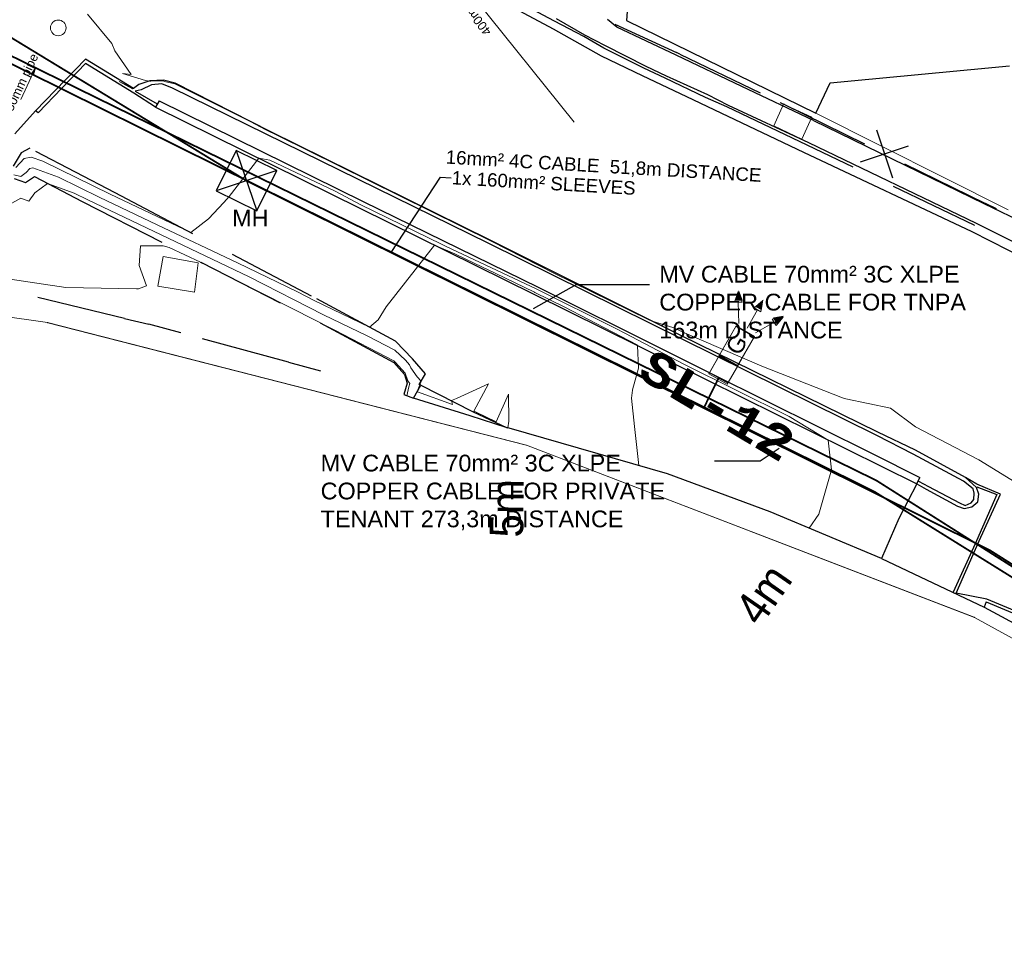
# Model space of a CAD drawing. Header units: millimetres. Extents: x -79464 to -76785, y -3788210 to -3782955.
# Tile 105 of 131: x -78904 to -78860, y -3783863 to -3783822. Entities that reach past the tile are written whole.
import ezdxf
from ezdxf.enums import TextEntityAlignment as Align

# ---------------------------------------------------------------- set-up
doc = ezdxf.new("R2010")
doc.units = ezdxf.units.MM
doc.header["$LTSCALE"] = 8
doc.header["$MEASUREMENT"] = 0
for name, pattern in [('DASHED', [0.75, 0.5, -0.25]), ('FPHANT', [10, 5, -1, 1, -1, 1, -1]), ('HIDDEN', [0.375, 0.25, -0.125]), ('PHANTOM2', [1.25, 0.625, -0.125, 0.125, -0.125, 0.125, -0.125])]:
    doc.linetypes.add(name, pattern=pattern)
doc.layers.add('AGI32-Project_1-LUMINAIRE', color=7, linetype='Continuous', lineweight=0)
for name, color, linetype in [('EDGE OF CONCRETE', 7, 'Continuous'), ('EDGE OF PAVING', 7, 'Continuous'), ('EDGE OF TAR', 7, 'Continuous'), ('FENCE', 7, 'Continuous'), ('GCONTOUR1', 7, 'Continuous'), ('LEGEND', 7, 'Continuous'), ('MCONTOUR1', 7, 'Continuous'), ('PLL - (Lighting Layout)', 190, 'Continuous'), ('PLL - [Text]', 110, 'Continuous'), ('PRL - (Reticulation Layout)', 170, 'Continuous'), ('PRL - [Text]', 110, 'Continuous'), ('PRL - Existing', 170, 'Continuous'), ('SG GIS CADASTRAL', 7, 'Continuous'), ('STORMWATER MANHOLE', 7, 'Continuous'), ('WALLS', 7, 'Continuous')]:
    doc.layers.add(name, color=color, linetype=linetype)
doc.styles.add('AGI32-Arial', font='arial.ttf')
doc.styles.add('AGI32-Courier New-Bold', font='courbd.ttf')
doc.styles.add('ARIAL', font='arial.ttf')
doc.styles.add('Arial Narrow', font='arial.ttf', dxfattribs={"height": 1})
doc.styles.add('Style-Arial', font='arial.ttf')
doc.styles.add('Swiss1', font='txt', dxfattribs={"height": 1})
doc.styles.add('Swiss600', font='txt', dxfattribs={"height": 600})

# ---------------------------------------------------------------- blocks, each defined once
blk = doc.blocks.new('MH')
at = {"layer": 'PRL - (Reticulation Layout)'}
for p, q in [((-1012.5, 1012.5), (1012.5, -1012.5)), ((1012.5, 1012.5), (-1012.5, -1012.5))]:
    blk.add_line(p, q, dxfattribs=at)
blk.add_lwpolyline([(-1012.5, -1012.5), (1012.5, -1012.5), (1012.5, 1012.5), (-1012.5, 1012.5)], close=True, dxfattribs=at)
blk = doc.blocks.new('11 kV MV CABLING')
at = {"layer": 'PRL - (Reticulation Layout)', "linetype": 'PHANTOM2', "const_width": 0.08}
blk.add_lwpolyline([(-76766.17440610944, -3783830.814457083), (-76773.6909417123, -3783840.271951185), (-76790.30197063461, -3783829.744819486), (-76832.94250871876, -3783808.822862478), (-76852.67205338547, -3783784.1443572), (-76856.33661059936, -3783779.058660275)], dxfattribs=at)
at = {"layer": 'PRL - (Reticulation Layout)', "linetype": 'HIDDEN', "const_width": 0.08}
blk.add_lwpolyline([(-76774.58810886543, -3783840.070803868), (-76790.39690297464, -3783830.24080572), (-76833.0556413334, -3783809.104233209), (-76853.01636508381, -3783784.263590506), (-76856.28244931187, -3783779.51308324)], dxfattribs=at)
at = {"layer": 'PRL - [Text]', "color": 3}
for p, q in [((-76803.73763705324, -3783820.961780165), (-76805.67451555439, -3783822.058304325)), ((-76803.73763705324, -3783820.961780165), (-76800.46644148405, -3783820.961780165)), ((-76795.5073741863, -3783828.867239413), (-76794.65593017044, -3783828.291914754)), ((-76797.55301019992, -3783828.867239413), (-76795.5073741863, -3783828.867239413))]:
    blk.add_line(p, q, dxfattribs=at)
at = {"xscale": 0.001, "yscale": 0.001, "zscale": 0.001, "rotation": 333.7434845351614}
blk.add_blockref('MH', (-76818.52250082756, -3783816.317596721), dxfattribs=at)
blk.add_blockref('MH', (-76818.52250082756, -3783816.317596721), dxfattribs=at)
at = {"layer": 'PRL - [Text]', "color": 2, "char_height": 0.75, "attachment_point": 1, "style": 'AGI32-Arial'}
for s, width, insert in [('MH ', 1.97423804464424, (-76819.1620291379, -3783817.613308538)), ('MV CABLE 70mm² 3C XLPE COPPER CABLE FOR TNPA 163m DISTANCE  ', 13.75452055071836, (-76800.02868857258, -3783820.129806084)), ('MV CABLE 70mm² 3C XLPE COPPER CABLE FOR PRIVATE TENANT 273,3m DISTANCE ', 18.08623556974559, (-76815.19799343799, -3783828.588378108))]:
    blk.add_mtext_dynamic_manual_height_columns(s, width=width, gutter_width=1.5, heights=[0], dxfattribs=dict(at, insert=insert))
blk = doc.blocks.new('AGI32-IDptfrja-Project_1-LUMINAIRE-L4_Symbol')
at = {"layer": 'PLL - (Lighting Layout)', "linetype": 'ByBlock', "lineweight": 0}
h = blk.add_hatch(color=256, dxfattribs=at)
h.dxf.hatch_style = 1
h.paths.add_polyline_path([(0.7519212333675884, 0.3809200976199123), (0.5847238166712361, 0.3520099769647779), (0.64208237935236, 0.2515902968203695)])
h = blk.add_hatch(color=256, dxfattribs=at)
h.dxf.hatch_style = 1
h.paths.add_polyline_path([(0.8158033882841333, -0.002683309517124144), (0.6562814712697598, 0.05513994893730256), (0.6562814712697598, -0.0605065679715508)])
h = blk.add_hatch(color=256, dxfattribs=at)
h.dxf.hatch_style = 1
h.paths.add_polyline_path([(0.7519212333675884, -0.3862867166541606), (0.5847238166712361, -0.3573765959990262), (0.64208237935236, -0.2569569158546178)])
for p, q in [((0.3306239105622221, 0.1402799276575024, 0.08964059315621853), (0.6134030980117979, 0.3018001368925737, 0.08964059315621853)), ((0.7519212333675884, 0.3809200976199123, 0.08964059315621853), (0.5847238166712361, 0.3520099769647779, 0.08964059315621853)), ((0.64208237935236, 0.2515902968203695, 0.08964059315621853), (0.5847238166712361, 0.3520099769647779, 0.08964059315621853)), ((0.7519212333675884, 0.3809200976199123, 0.08964059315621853), (0.64208237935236, 0.2515902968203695, 0.08964059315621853)), ((-0.574126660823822, 0.1564137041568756), (-0.574126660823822, 0.1564137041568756, 0.06006529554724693)), ((-0.574126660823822, 0.1564137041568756, 0.06006529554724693), (-0.2609944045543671, 0.1564137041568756, 0.06006529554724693)), ((-0.2609944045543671, 0.1564137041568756), (-0.574126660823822, 0.1564137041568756)), ((-0.574126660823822, -0.1564137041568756, 0.06006529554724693), (-0.574126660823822, 0.1564137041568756, 0.06006529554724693)), ((-0.574126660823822, 0.1564137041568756, 0.06006529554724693), (-0.574126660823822, 0.1564137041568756)), ((-0.574126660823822, 0.1564137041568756), (-0.574126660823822, -0.1564137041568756)), ((-0.574126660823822, 0.1564137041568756), (-0.2609944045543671, 0.1564137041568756)), ((-0.574126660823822, -0.1564137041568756), (-0.574126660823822, 0.1564137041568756)), ((-0.2609944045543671, 0.1564137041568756, 0.06006529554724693), (-0.574126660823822, 0.1564137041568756, 0.06006529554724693)), ((-0.574126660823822, 0.1564137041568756, 0.06006529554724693), (-0.574126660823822, -0.1564137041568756, 0.06006529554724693)), ((-0.2612992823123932, 0.1564137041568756, 0.02988019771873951), (0.2609944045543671, 0.1564137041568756, 0.02988019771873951)), ((-0.2609944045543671, -0.1564137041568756, 0.02988019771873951), (-0.2612992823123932, 0.1564137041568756, 0.02988019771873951)), ((-0.2612992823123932, 0.1564137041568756, 0.02988019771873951), (-0.2612992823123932, 0.1564137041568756, 0.06006529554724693)), ((-0.2612992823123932, 0.1564137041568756, 0.06006529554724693), (0.2609944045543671, 0.1564137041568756, 0.06006529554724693)), ((0.2609944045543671, 0.1564137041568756, 0.02988019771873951), (-0.2612992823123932, 0.1564137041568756, 0.02988019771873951)), ((-0.2609944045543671, -0.1564137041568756, 0.06006529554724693), (-0.2612992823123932, 0.1564137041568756, 0.06006529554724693)), ((-0.2612992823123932, 0.1564137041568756, 0.06006529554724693), (-0.2612992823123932, 0.1564137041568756, 0.02988019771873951)), ((-0.2612992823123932, 0.1564137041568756, 0.02988019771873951), (-0.2609944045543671, -0.1564137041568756, 0.02988019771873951)), ((0.2609944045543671, 0.1564137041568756, 0.06006529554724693), (-0.2612992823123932, 0.1564137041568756, 0.06006529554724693)), ((-0.2612992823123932, 0.1564137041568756, 0.06006529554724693), (-0.2609944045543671, -0.1564137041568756, 0.06006529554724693)), ((-0.2609944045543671, 0.1564137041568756, 0.06006529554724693), (-0.2609944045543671, 0.1564137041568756)), ((-0.2609944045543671, 0.1564137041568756), (-0.2609944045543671, 0.1564137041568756, 0.06006529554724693)), ((-0.2609944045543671, 0.1564137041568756, 0.06006529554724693), (-0.2609944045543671, -0.1564137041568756, 0.06006529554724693)), ((-0.2609944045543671, -0.1564137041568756), (-0.2609944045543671, 0.1564137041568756)), ((-0.2609944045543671, 0.1564137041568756), (-0.2609944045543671, -0.1564137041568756)), ((-0.2609944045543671, -0.1564137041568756, 0.06006529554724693), (-0.2609944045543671, 0.1564137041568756, 0.06006529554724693)), ((0.2609944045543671, 0.1564137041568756, 0.02988019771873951), (0.2609944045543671, -0.1564137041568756, 0.02988019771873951)), ((0.2609944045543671, 0.1564137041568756, 0.06006529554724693), (0.2609944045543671, 0.1564137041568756, 0.02988019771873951)), ((0.2609944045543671, 0.1564137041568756, 0.02988019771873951), (0.2609944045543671, 0.1564137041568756, 0.06006529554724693)), ((0.2609944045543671, 0.1564137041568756, 0.06006529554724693), (0.2609944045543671, -0.1564137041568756, 0.06006529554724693)), ((0.2609944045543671, -0.1564137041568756, 0.02988019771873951), (0.2609944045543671, 0.1564137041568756, 0.02988019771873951)), ((0.2609944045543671, -0.1564137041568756, 0.06006529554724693), (0.2609944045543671, 0.1564137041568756, 0.06006529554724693)), ((0.6562814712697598, -0.0605065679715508, 0.08964059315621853), (0.6562814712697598, 0.05513994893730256, 0.08964059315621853)), ((0.8158033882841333, -0.002683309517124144, 0.08964059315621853), (0.6562814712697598, 0.05513994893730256, 0.08964059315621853)), ((0.3306239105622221, -0.002683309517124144, 0.08964059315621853), (0.6562814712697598, -0.002683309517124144, 0.08964059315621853)), ((0.3306239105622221, -0.1456465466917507, 0.08964059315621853), (0.6134030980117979, -0.307166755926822, 0.08964059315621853)), ((0.8158033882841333, -0.002683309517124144, 0.08964059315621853), (0.6562814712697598, -0.0605065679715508, 0.08964059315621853)), ((-0.2609944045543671, -0.1564137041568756, 0.06006529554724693), (-0.574126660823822, -0.1564137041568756, 0.06006529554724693)), ((-0.574126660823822, -0.1564137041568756, 0.06006529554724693), (-0.574126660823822, -0.1564137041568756)), ((-0.574126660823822, -0.1564137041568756), (-0.2609944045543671, -0.1564137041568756)), ((-0.574126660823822, -0.1564137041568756), (-0.574126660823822, -0.1564137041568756, 0.06006529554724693)), ((-0.2609944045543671, -0.1564137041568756), (-0.574126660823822, -0.1564137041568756)), ((-0.574126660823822, -0.1564137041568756, 0.06006529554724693), (-0.2609944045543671, -0.1564137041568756, 0.06006529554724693)), ((0.2609944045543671, -0.1564137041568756, 0.02988019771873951), (-0.2609944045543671, -0.1564137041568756, 0.02988019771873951)), ((-0.2609944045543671, -0.1564137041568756, 0.06006529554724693), (-0.2609944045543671, -0.1564137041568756)), ((-0.2609944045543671, -0.1564137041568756), (-0.2609944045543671, -0.1564137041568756, 0.06006529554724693)), ((0.2609944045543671, -0.1564137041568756, 0.06006529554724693), (-0.2609944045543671, -0.1564137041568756, 0.06006529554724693)), ((-0.2609944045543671, -0.1564137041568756, 0.06006529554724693), (-0.2609944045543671, -0.1564137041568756, 0.02988019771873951)), ((-0.2609944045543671, -0.1564137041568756, 0.02988019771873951), (0.2609944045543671, -0.1564137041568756, 0.02988019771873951)), ((-0.2609944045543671, -0.1564137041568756, 0.02988019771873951), (-0.2609944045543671, -0.1564137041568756, 0.06006529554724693)), ((-0.2609944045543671, -0.1564137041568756, 0.06006529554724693), (0.2609944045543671, -0.1564137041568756, 0.06006529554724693)), ((0.2609944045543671, -0.1564137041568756, 0.06006529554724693), (0.2609944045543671, -0.1564137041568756, 0.02988019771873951)), ((0.2609944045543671, -0.1564137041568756, 0.02988019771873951), (0.2609944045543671, -0.1564137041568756, 0.06006529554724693)), ((0.64208237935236, -0.2569569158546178, 0.08964059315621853), (0.5847238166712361, -0.3573765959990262, 0.08964059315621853)), ((0.7519212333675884, -0.3862867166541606, 0.08964059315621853), (0.64208237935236, -0.2569569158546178, 0.08964059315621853)), ((0.7519212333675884, -0.3862867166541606, 0.08964059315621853), (0.5847238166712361, -0.3573765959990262, 0.08964059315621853))]:
    blk.add_line(p, q, dxfattribs=at)
at = {"layer": 'PLL - [Text]', "linetype": 'ByBlock', "lineweight": 0, "insert": (-0.1282787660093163, 0.1391491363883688), "char_height": 0.25, "attachment_point": 1, "style": 'Swiss1'}
blk.add_mtext_dynamic_manual_height_columns('G', width=0.1697643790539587, gutter_width=5, heights=[0], dxfattribs=at)
blk = doc.blocks.new('AGI32-IDptfrja-Project_1-LUMINAIRE-L4_31-1')
at = {"layer": 'AGI32-Project_1-LUMINAIRE', "color": 7, "linetype": 'ByBlock', "lineweight": 0, "xscale": 3, "yscale": 3, "zscale": 3}
blk.add_blockref('AGI32-IDptfrja-Project_1-LUMINAIRE-L4_Symbol', (0, 0), dxfattribs=at)
blk = doc.blocks.new('AGI32-IDptfrja-Project_1-LUMINAIRE-L4_31_Labels')
at = {"layer": 'PLL - [Text]', "linetype": 'ByBlock', "lineweight": 0, "insert": (0.4902955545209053, 2.114668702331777, 7), "char_height": 1.5, "width": 8.253849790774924, "attachment_point": 1, "style": 'AGI32-Courier New-Bold'}
blk.add_mtext('SL-12', dxfattribs=at)
blk = doc.blocks.new('AGI32-IDptfrja-Project_1-LUMINAIRE-L4_31')
at = {"layer": 'AGI32-Project_1-LUMINAIRE', "color": 7, "linetype": 'ByBlock', "lineweight": 0, "rotation": 268.7488625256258}
blk.add_blockref('AGI32-IDptfrja-Project_1-LUMINAIRE-L4_31_Labels', (-4.017076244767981, 3.727937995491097, -7), dxfattribs=at)
at = {"layer": 'AGI32-Project_1-LUMINAIRE', "color": 7, "linetype": 'ByBlock', "lineweight": 0, "extrusion": (-0.258819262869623, 0, 0.9659257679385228), "rotation": 90}
blk.add_blockref('AGI32-IDptfrja-Project_1-LUMINAIRE-L4_31-1', (0, 0), dxfattribs=at)

msp = doc.modelspace()

# ---------------------------------------------------------------- linework, layer by layer
at = {"layer": 'EDGE OF CONCRETE', "color": 252, "lineweight": 15}
for p, q in [((-78870.058, -3783825.702), (-78870.504, -3783826.676)), ((-78870.058, -3783825.702), (-78870.504, -3783826.676)), ((-78870.058, -3783825.702), (-78868.798, -3783826.288)), ((-78870.058, -3783825.702), (-78868.798, -3783826.288)), ((-78859.998, -3783830.427, 3.133), (-78868.61, -3783826.11, 3.154)), ((-78869.244, -3783827.262), (-78870.504, -3783826.676)), ((-78869.244, -3783827.262), (-78870.504, -3783826.676)), ((-78869.244, -3783827.262), (-78868.798, -3783826.288)), ((-78869.244, -3783827.262), (-78868.798, -3783826.288)), ((-78898.096, -3783833.854, 5.577), (-78897.852, -3783832.52, 5.488)), ((-78898.096, -3783833.854, 5.577), (-78897.852, -3783832.52, 5.488)), ((-78897.852, -3783832.52, 5.488), (-78896.29, -3783832.805, 5.579)), ((-78897.852, -3783832.52, 5.488), (-78896.29, -3783832.805, 5.579)), ((-78896.29, -3783832.805, 5.579), (-78896.443, -3783834.12, 5.549)), ((-78896.29, -3783832.805, 5.579), (-78896.443, -3783834.12, 5.549)), ((-78896.443, -3783834.12, 5.549), (-78898.096, -3783833.854, 5.577)), ((-78896.443, -3783834.12, 5.549), (-78898.096, -3783833.854, 5.577))]:
    msp.add_line(p, q, dxfattribs=at)
at = {"layer": 'EDGE OF PAVING', "color": 1, "linetype": 'DASHED', "lineweight": 25}
for p, q in [((-78880.321, -3783821.979, 3.228), (-78888.155, -3783817.752, 3.272)), ((-78879.005, -3783822.675, 3.219), (-78880.321, -3783821.979, 3.228)), ((-78878.112, -3783823.19, 3.238), (-78879.005, -3783822.675, 3.219)), ((-78876.318, -3783824.096, 3.233), (-78878.112, -3783823.19, 3.238)), ((-78875.369, -3783824.541, 3.234), (-78876.318, -3783824.096, 3.233)), ((-78873.556, -3783825.404, 3.249), (-78875.369, -3783824.541, 3.234)), ((-78872.604, -3783825.816, 3.275), (-78873.556, -3783825.404, 3.249)), ((-78868.998, -3783827.54, 3.31), (-78872.604, -3783825.816, 3.275)), ((-78861.529, -3783831.119, 3.331), (-78868.998, -3783827.54, 3.31)), ((-78856.165, -3783833.86, 3.327), (-78861.529, -3783831.119, 3.331))]:
    msp.add_line(p, q, dxfattribs=at)
at = {"layer": 'EDGE OF PAVING', "color": 1, "lineweight": 25}
for p, q in [((-78876.877, -3783818.484, 3.103), (-78877.091, -3783821.948, 3.14)), ((-78880.242, -3783821.864, 3.278), (-78878.98, -3783822.6, 3.274)), ((-78877.091, -3783821.948, 3.14), (-78868.61, -3783826.11, 3.154)), ((-78878.98, -3783822.6, 3.274), (-78878.047, -3783823.068, 3.39)), ((-78878.047, -3783823.068, 3.39), (-78876.226, -3783824.005, 3.4)), ((-78901.329, -3783823.882, 3.515), (-78903.448, -3783826.092, 3.567)), ((-78899.167, -3783825.208, 3.645), (-78901.329, -3783823.882, 3.515)), ((-78876.226, -3783824.005, 3.4), (-78875.322, -3783824.435, 3.278)), ((-78867.968, -3783824.748, 3.118), (-78859.941, -3783823.987, 3.033)), ((-78875.322, -3783824.435, 3.278), (-78873.472, -3783825.27, 3.301)), ((-78898.373, -3783824.831, 3.606), (-78898.834, -3783825.056, 3.634)), ((-78897.911, -3783824.784, 3.59), (-78898.373, -3783824.831, 3.606)), ((-78897.44, -3783824.978, 3.612), (-78897.911, -3783824.784, 3.59)), ((-78868.61, -3783826.11, 3.154), (-78867.968, -3783824.748, 3.118)), ((-78898.201, -3783825.832, 3.68), (-78899.167, -3783825.208, 3.645)), ((-78898.834, -3783825.056, 3.634), (-78899.104, -3783825.114, 3.632)), ((-78899.104, -3783825.114, 3.632), (-78898.123, -3783825.691, 3.624)), ((-78883.288, -3783831.93, 3.654), (-78897.44, -3783824.978, 3.612)), ((-78873.472, -3783825.27, 3.301), (-78872.543, -3783825.742, 3.407)), ((-78872.543, -3783825.742, 3.407), (-78868.939, -3783827.414, 3.452)), ((-78903.448, -3783826.092, 3.567), (-78903.574, -3783825.994, 3.575)), ((-78868.939, -3783827.414, 3.452), (-78861.438, -3783831.023, 3.477)), ((-78861.438, -3783831.023, 3.477), (-78856.089, -3783833.728, 3.485)), ((-78865.885, -3783840.534, 3.671), (-78883.288, -3783831.93, 3.654)), ((-78886.317, -3783838.282, 4.788), (-78883.998, -3783839.457, 5.166)), ((-78883.998, -3783839.457, 5.166), (-78882.447, -3783840.191, 5.16)), ((-78864.262, -3783841.374, 3.651), (-78865.885, -3783840.534, 3.671)), ((-78861.996, -3783842.585, 3.67), (-78864.262, -3783841.374, 3.651)), ((-78861.413, -3783842.866, 3.543), (-78861.914, -3783842.427, 3.546)), ((-78864.085, -3783842.706, 3.757), (-78864.893, -3783844.261, 3.82)), ((-78864.085, -3783842.706, 3.757), (-78863.676, -3783842.943, 3.731)), ((-78864.02, -3783842.578, 3.653), (-78863.566, -3783842.826, 3.686)), ((-78863.676, -3783842.943, 3.731), (-78862.275, -3783843.707, 3.637)), ((-78863.566, -3783842.826, 3.686), (-78862.186, -3783843.552, 3.679)), ((-78861.566, -3783842.924, 3.675), (-78861.996, -3783842.585, 3.67)), ((-78861.517, -3783843.121, 3.665), (-78861.566, -3783842.924, 3.675)), ((-78861.413, -3783842.866, 3.543), (-78861.402, -3783842.844, 3.523)), ((-78861.313, -3783843.162, 3.546), (-78861.413, -3783842.866, 3.543)), ((-78861.402, -3783842.844, 3.523), (-78860.514, -3783843.183, 3.528)), ((-78861.665, -3783843.55, 3.678), (-78861.535, -3783843.411, 3.672)), ((-78861.535, -3783843.411, 3.672), (-78861.517, -3783843.121, 3.665)), ((-78860.514, -3783843.183, 3.528), (-78861.425, -3783845.255, 3.584)), ((-78861.359, -3783843.509, 3.572), (-78861.313, -3783843.162, 3.546)), ((-78862.275, -3783843.707, 3.637), (-78861.979, -3783843.807, 3.618)), ((-78862.186, -3783843.552, 3.679), (-78861.93, -3783843.673, 3.685)), ((-78861.979, -3783843.807, 3.618), (-78861.629, -3783843.734, 3.581)), ((-78861.93, -3783843.673, 3.685), (-78861.665, -3783843.55, 3.678)), ((-78861.629, -3783843.734, 3.581), (-78861.359, -3783843.509, 3.572)), ((-78864.893, -3783844.261, 3.82), (-78865.681, -3783846.051, 3.798)), ((-78861.474, -3783845.384, 3.578), (-78862.459, -3783847.555, 3.62)), ((-78861.425, -3783845.255, 3.584), (-78861.474, -3783845.384, 3.578)), ((-78860.981, -3783847.984, 3.577), (-78861.074, -3783848.229, 3.614)), ((-78860.981, -3783847.984, 3.577), (-78854.879, -3783850.554, 3.571))]:
    msp.add_line(p, q, dxfattribs=at)
at = {"layer": 'EDGE OF PAVING', "color": 1, "lineweight": 15}
for p, q in [((-78876.877, -3783818.484, 3.103), (-78877.091, -3783821.948, 3.14)), ((-78877.091, -3783821.948, 3.14), (-78868.61, -3783826.11, 3.154)), ((-78867.968, -3783824.748, 3.118), (-78859.941, -3783823.987, 3.033)), ((-78868.61, -3783826.11, 3.154), (-78867.968, -3783824.748, 3.118))]:
    msp.add_line(p, q, dxfattribs=at)
at = {"layer": 'EDGE OF TAR', "color": 5, "lineweight": 25}
for p, q in [((-78888.258, -3783818.106, 3.295), (-78880.385, -3783822.326, 3.243)), ((-78877.527, -3783822.254, 3.378), (-78877.947, -3783821.903, 3.126)), ((-78874.876, -3783823.51, 3.348), (-78877.527, -3783822.254, 3.378)), ((-78880.385, -3783822.326, 3.243), (-78878.236, -3783823.542, 3.259)), ((-78878.236, -3783823.542, 3.259), (-78876.396, -3783824.414, 3.267)), ((-78871.931, -3783824.917, 3.4), (-78874.876, -3783823.51, 3.348)), ((-78901.328, -3783823.692, 3.527), (-78903.574, -3783825.994, 3.575)), ((-78899.184, -3783824.998, 3.49), (-78901.328, -3783823.692, 3.527)), ((-78876.396, -3783824.414, 3.267), (-78874.407, -3783825.364, 3.28)), ((-78898.935, -3783824.824, 3.476), (-78899.184, -3783824.998, 3.49)), ((-78898.456, -3783824.657, 3.489), (-78898.935, -3783824.824, 3.476)), ((-78897.84, -3783824.631, 3.482), (-78898.456, -3783824.657, 3.489)), ((-78897.308, -3783824.754, 3.475), (-78897.84, -3783824.631, 3.482)), ((-78893.059, -3783826.929, 3.494), (-78897.308, -3783824.754, 3.475)), ((-78868.728, -3783826.437, 3.456), (-78871.931, -3783824.917, 3.4)), ((-78874.407, -3783825.364, 3.28), (-78869.165, -3783827.848, 3.321)), ((-78903.574, -3783825.994, 3.575), (-78904.503, -3783827.027, 3.586)), ((-78868.728, -3783826.437, 3.456), (-78861.097, -3783830.149, 3.488)), ((-78883.203, -3783831.793, 3.478), (-78893.059, -3783826.929, 3.494)), ((-78869.165, -3783827.848, 3.321), (-78861.627, -3783831.401, 3.344)), ((-78861.097, -3783830.149, 3.488), (-78855.515, -3783832.842, 3.505)), ((-78861.627, -3783831.401, 3.344), (-78856.271, -3783834.158, 3.352)), ((-78874.67, -3783836.058, 3.504), (-78883.203, -3783831.793, 3.478)), ((-78865.837, -3783840.393, 3.519), (-78874.67, -3783836.058, 3.504)), ((-78864.155, -3783841.189, 3.513), (-78865.837, -3783840.393, 3.519)), ((-78861.914, -3783842.427, 3.546), (-78864.155, -3783841.189, 3.513)), ((-78861.398, -3783842.714, 3.511), (-78861.914, -3783842.427, 3.546)), ((-78860.35, -3783843.163, 3.513), (-78861.398, -3783842.714, 3.511)), ((-78861.303, -3783845.257, 3.579), (-78860.35, -3783843.163, 3.513)), ((-78862.328, -3783847.607, 3.634), (-78861.303, -3783845.257, 3.579)), ((-78860.958, -3783847.862, 3.605), (-78862.328, -3783847.607, 3.634)), ((-78854.856, -3783850.437, 3.565), (-78860.958, -3783847.862, 3.605))]:
    msp.add_line(p, q, dxfattribs=at)
at = {"layer": 'EDGE OF TAR', "color": 5, "lineweight": 0}
for p in [(-78899.184, -3783824.998, 3.49), (-78893.059, -3783826.929, 3.494)]:
    msp.add_point(p, dxfattribs=at)
at = {"layer": 'FENCE', "color": 216, "lineweight": 25}
for p, q in [((-78877.615, -3783822.112, 3.429088), (-78874.861, -3783823.384, 3.139)), ((-78874.7110079, -3783823.45638844, 3.36096742), (-78874.861, -3783823.384, 3.359)), ((-78874.7110079, -3783823.45638844, 3.40939995), (-78871.10859886, -3783825.1949652, 3.359)), ((-78870.2079966, -3783825.62960938, 3.43459992), (-78870.2079921, -3783825.62961156, 3.359)), ((-78870.2079921, -3783825.62961156, 3.42003258), (-78870.058, -3783825.702, 3.359)), ((-78870.02574821, -3783825.71787072, 3.42218915), (-78870.058, -3783825.702, 3.422)), ((-78870.02574821, -3783825.71787072, 3.44319998), (-78866.43675323, -3783827.48397238, 3.422)), ((-78865.90408316, -3783826.85447845, 3.44831082), (-78865.17492582, -3783828.99651713, 3.422)), ((-78866.61052383, -3783828.29007646, 3.44831082), (-78864.46848514, -3783827.56091912, 3.422)), ((-78864.64225574, -3783828.36702321, 3.47499995), (-78861.05326077, -3783830.13312486, 3.422)), ((-78861.05326077, -3783830.13312486, 3.49619993), (-78861.05325179, -3783830.13312928, 3.422)), ((-78861.05325179, -3783830.13312928, 3.47481085), (-78861.021, -3783830.149, 3.422)), ((-78860.52586926, -3783830.38943794, 3.4754511), (-78861.021, -3783830.149, 3.48)), ((-78860.52586476, -3783830.38944012, 3.47400001), (-78860.52586926, -3783830.38943794, 3.48)), ((-78899.57999876, -3783835.29645764, 5.56740009), (-78903.46799686, -3783834.35652636, 5.653)), ((-78899.57999876, -3783835.29645764, 5.63647527), (-78898.494, -3783835.559, 5.653)), ((-78897.06188919, -3783835.94845815, 5.65150996), (-78898.494, -3783835.559, 5.645)), ((-78897.06188436, -3783835.94845946, 5.65459999), (-78897.06188919, -3783835.94845815, 5.645)), ((-78892.23711081, -3783837.26054185, 5.65139999), (-78896.09692965, -3783836.21087594, 5.645)), ((-78892.23711081, -3783837.26054185, 5.64649004), (-78890.805, -3783837.65, 5.645))]:
    msp.add_line(p, q, dxfattribs=at)
at = {"layer": 'GCONTOUR1', "color": 252, "lineweight": 9}
for points, elevation in [([(-78901.23726902, -3783821.6661343), (-78900.15771843, -3783822.98336813), (-78900.01415271, -3783823.31787676), (-78899.28558627, -3783824.3782567), (-78899.66889441, -3783824.32981825), (-78898.64685138, -3783824.64666599), (-78898.44821331, -3783824.67332391), (-78898.3967708, -3783824.67080203), (-78897.85181783, -3783824.65646659), (-78897.78468794, -3783824.67898321), (-78897.33206487, -3783824.79483736), (-78893.96149016, -3783826.47537023), (-78893.50578715, -3783826.71719469), (-78893.28088725, -3783826.83018648), (-78892.6940275, -3783827.11580048), (-78883.15531185, -3783831.83906638), (-78880.35291954, -3783833.26743099), (-78876.09393452, -3783835.35515041), (-78875.99050801, -3783835.39797813), (-78874.97039683, -3783835.72120807), (-78874.5999994, -3783835.89409971), (-78871.04172539, -3783837.43682486), (-78867.42881209, -3783838.84694129), (-78867.27133911, -3783838.89518425), (-78865.2719663, -3783839.31132592), (-78864.15219099, -3783840.15809427), (-78861.31885221, -3783841.62800511), (-78859.49304844, -3783842.74190425)], 3.5), ([(-78899.22366484, -3783825.0120741), (-78899.22454295, -3783825.01159564), (-78899.82449577, -3783824.68468842), (-78899.20926602, -3783825.00621981), (-78899.2207165, -3783825.00876381), (-78899.22366484, -3783825.0120741)], 3.5), ([(-78904.53903953, -3783828.86894613), (-78904.22248895, -3783828.9450972), (-78903.98995379, -3783828.76596032), (-78903.8266871, -3783828.58143601), (-78903.68237766, -3783828.55688552), (-78902.54552799, -3783828.97279938), (-78900.72466871, -3783829.860539), (-78898.12381661, -3783831.1052072), (-78894.52390081, -3783832.81332745), (-78891.83193974, -3783834.10930554), (-78891.83183095, -3783834.10935905), (-78891.08616334, -3783834.48686622), (-78888.61442444, -3783835.68389808), (-78888.22562642, -3783835.36408332), (-78887.85624436, -3783834.77930334), (-78885.69109386, -3783832.0130741), (-78884.7892523, -3783832.4048461), (-78883.88683908, -3783832.83574119), (-78882.98555994, -3783833.26903911), (-78881.21638445, -3783834.12486663), (-78881.20089095, -3783834.13237453), (-78879.89047807, -3783834.78405502), (-78876.62350318, -3783836.48609494), (-78876.60833028, -3783836.50646811), (-78876.56574006, -3783837.51768918), (-78876.82323824, -3783838.4949149), (-78876.82780366, -3783838.51046139), (-78876.86729441, -3783838.8710482), (-78876.73264184, -3783840.13387538), (-78876.53890565, -3783841.88912172)], 4.5), ([(-78905.11012927, -3783833.48272614), (-78902.21742768, -3783833.91039165), (-78899.04029109, -3783833.97628653), (-78898.95249262, -3783833.96573255), (-78898.60394646, -3783833.84279332), (-78898.9203473, -3783832.9289858), (-78898.86081295, -3783832.03830852), (-78897.85858438, -3783832.05281372), (-78897.57922746, -3783832.12261399), (-78896.17292803, -3783832.77475641), (-78896.17443957, -3783832.79329222), (-78895.7354072, -3783832.99572504), (-78892.24908066, -3783834.75892819), (-78892.03685733, -3783834.8681801), (-78890.25382801, -3783835.77086964), (-78890.16030129, -3783835.81616345), (-78887.51890909, -3783837.20043546), (-78887.45446609, -3783837.25935901), (-78887.00889, -3783837.74985943), (-78886.8918888, -3783838.09083503), (-78886.80372354, -3783838.21352233), (-78886.84523225, -3783838.36579133), (-78886.9365598, -3783838.75556429)], 5.5)]:
    msp.add_lwpolyline(points, dxfattribs=dict(at, elevation=elevation))
at = {"layer": 'MCONTOUR1', "color": 8, "lineweight": 9}
for points, elevation in [([(-78904.45111884, -3783828.54217391), (-78904.08378083, -3783828.1270078), (-78903.75909522, -3783828.07177101), (-78903.24690441, -3783828.25915485), (-78900.22972262, -3783829.73014816), (-78896.61891118, -3783831.45504115), (-78895.82354164, -3783830.84022473), (-78895.13637211, -3783830.11141784), (-78894.89000139, -3783829.84117201), (-78893.56691112, -3783828.12448929), (-78893.07516641, -3783828.20318183), (-78890.14429937, -3783829.59019682), (-78888.99059595, -3783830.20815521), (-78885.381929, -3783831.97467896), (-78885.20563875, -3783832.05954292), (-78881.11736127, -3783833.98910309), (-78881.11433478, -3783833.99056974), (-78877.57731414, -3783835.7441394), (-78877.1728199, -3783835.95072169), (-78874.52962811, -3783837.33782198), (-78869.83595969, -3783839.6753063), (-78869.81820825, -3783839.68503731), (-78869.81394436, -3783839.68737479), (-78868.0565677, -3783840.74236244), (-78867.91260438, -3783842.08233807), (-78868.48505533, -3783844.06919122), (-78868.91522049, -3783844.68847097)], 4), ([(-78904.62607334, -3783830.12927768), (-78904.2286244, -3783829.90711484), (-78903.87373753, -3783830.04113809), (-78903.59718486, -3783829.67572388), (-78903.02751117, -3783829.25351449), (-78901.84415157, -3783829.6864439), (-78901.2196148, -3783829.99092983), (-78894.00521099, -3783833.44035729), (-78890.66999567, -3783835.12886793), (-78888.70769712, -3783836.07918428), (-78887.47884974, -3783836.72318521), (-78886.99057112, -3783837.16964347), (-78886.81085937, -3783837.36747431), (-78886.76366992, -3783837.50499812), (-78886.47656409, -3783837.90452323), (-78886.29381524, -3783838.10479917), (-78886.357877, -3783838.26915294), (-78886.47277802, -3783838.56693575), (-78886.45694114, -3783838.58023523), (-78884.89204111, -3783839.15566785), (-78884.94018382, -3783838.96847562), (-78884.71652267, -3783838.88190801), (-78883.27984159, -3783838.23268252), (-78883.9424906, -3783839.45548611), (-78883.82421428, -3783839.49796686), (-78882.93171522, -3783839.92119771), (-78882.39032498, -3783838.68661166), (-78882.37037236, -3783839.89119616), (-78882.40823026, -3783840.19750268), (-78882.4082314, -3783840.19759891)], 5)]:
    msp.add_lwpolyline(points, dxfattribs=dict(at, elevation=elevation))
at = {"layer": 'PRL - Existing'}
for q in [(-78887.65807541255, -3783832.340644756), (-78884.94474636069, -3783829.004678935)]:
    msp.add_line((-78885.441654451, -3783828.975740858), q, dxfattribs=at)
at = {"layer": 'PRL - Existing', "linetype": 'FPHANT', "const_width": 0.08}
msp.add_lwpolyline([(-78914.26540261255, -3783812.698212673), (-78914.26540261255, -3783812.698212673), (-78907.94173744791, -3783820.724221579), (-78894.12234697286, -3783829.128105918)], dxfattribs=at)
for points, elevation in [([(-78834.7891488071, -3783863.194771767), (-78845.24651893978, -3783855.821589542), (-78849.16719401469, -3783853.040348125), (-78860.8146107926, -3783845.680999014), (-78894.12234697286, -3783829.128105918)], 6.83651176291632), ([(-78872.97072691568, -3783837.968526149), (-78873.63679094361, -3783839.308780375)], 6.779736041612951)]:
    msp.add_lwpolyline(points, dxfattribs=dict(at, elevation=elevation))
at = {"layer": 'SG GIS CADASTRAL', "color": 7, "lineweight": 18}
for p, q in [((-78903.03378547, -3783835.48307277), (-78928.31393939, -3783831.82506056)), ((-78903.03379748, -3783835.48308969), (-78903.01670139, -3783835.48771657)), ((-78881.58031603, -3783840.97279075), (-78903.03378547, -3783835.48307277)), ((-78903.01670139, -3783835.48771657), (-78881.59235432, -3783840.9680273)), ((-78881.59235432, -3783840.9680273), (-78881.58032804, -3783840.97280769)), ((-78881.58032804, -3783840.97280769), (-78861.51964725, -3783848.67560915)), ((-78861.50750004, -3783848.68236861), (-78881.58031603, -3783840.97279075)), ((-78861.51964725, -3783848.67560915), (-78861.50751205, -3783848.68238555)), ((-78861.50751205, -3783848.68238555), (-78846.23522917, -3783857.09023868)), ((-78846.22407935, -3783857.09900339), (-78861.50750004, -3783848.68236861))]:
    msp.add_line(p, q, dxfattribs=at)
at = {"layer": 'WALLS', "color": 252, "lineweight": 25}
for p, q in [((-78898.031, -3783825.549, 3.616), (-78898.201, -3783825.832, 3.68)), ((-78898.031, -3783825.549, 3.616), (-78888.89, -3783830.066, 3.668)), ((-78898.201, -3783825.832, 3.68), (-78889.048, -3783830.36, 4.312)), ((-78888.89, -3783830.066, 3.668), (-78881.056, -3783833.895, 3.663)), ((-78889.048, -3783830.36, 4.312), (-78881.244, -3783834.203, 4.749)), ((-78881.056, -3783833.895, 3.663), (-78875.488, -3783836.674, 3.69)), ((-78881.244, -3783834.203, 4.749), (-78873.5, -3783838.051, 4.333)), ((-78875.488, -3783836.674, 3.69), (-78873.279, -3783837.779, 3.696)), ((-78873.5, -3783838.051, 4.333), (-78864.085, -3783842.706, 3.757)), ((-78873.279, -3783837.779, 3.696), (-78866.062, -3783841.353, 3.661)), ((-78884.098, -3783839.661, 5.135), (-78886.633, -3783838.86, 5.218)), ((-78882.447, -3783840.191, 5.16), (-78884.098, -3783839.661, 5.135)), ((-78882.353, -3783840.207, 4.772), (-78882.447, -3783840.191, 5.16)), ((-78875.257, -3783842.26, 4.44), (-78882.353, -3783840.207, 4.772)), ((-78866.062, -3783841.353, 3.661), (-78863.964, -3783842.42, 3.667)), ((-78870.661, -3783843.953, 4.109), (-78875.257, -3783842.26, 4.44)), ((-78864.085, -3783842.706, 3.757), (-78863.964, -3783842.42, 3.667)), ((-78865.681, -3783846.051, 3.798), (-78870.661, -3783843.953, 4.109)), ((-78865.681, -3783846.051, 3.798), (-78861.074, -3783848.229, 3.614)), ((-78861.074, -3783848.229, 3.614), (-78855.27, -3783851.381, 3.659))]:
    msp.add_line(p, q, dxfattribs=at)
at = {"layer": 'WALLS', "color": 252, "linetype": 'DASHED', "lineweight": 25}
for p, q in [((-78904.219, -3783827.888, 3.737), (-78904.571, -3783828.484, 3.87)), ((-78903.822, -3783827.674, 3.59), (-78904.219, -3783827.888, 3.737)), ((-78900.009, -3783829.672, 3.777), (-78903.822, -3783827.674, 3.59)), ((-78904.526, -3783829.026, 4.757), (-78904.02, -3783829.213, 4.866)), ((-78904.02, -3783829.213, 4.866), (-78903.621, -3783828.945, 4.9)), ((-78903.621, -3783828.945, 4.9), (-78901.478, -3783830.059, 5.261)), ((-78891.206, -3783834.302, 4.356), (-78900.009, -3783829.672, 3.777)), ((-78901.478, -3783830.059, 5.261), (-78896.17, -3783832.774, 5.498)), ((-78896.17, -3783832.774, 5.498), (-78890.233, -3783835.803, 5.525)), ((-78887.444, -3783836.308, 4.565), (-78891.206, -3783834.302, 4.356)), ((-78890.233, -3783835.803, 5.525), (-78887.525, -3783837.273, 5.576)), ((-78886.677, -3783837.109, 4.662), (-78887.444, -3783836.308, 4.565)), ((-78886.097, -3783837.777, 4.681), (-78886.677, -3783837.109, 4.662)), ((-78887.525, -3783837.273, 5.576), (-78887.039, -3783837.808, 5.576)), ((-78887.039, -3783837.808, 5.576), (-78886.916, -3783838.201, 5.594)), ((-78886.387, -3783838.26, 5.151), (-78886.097, -3783837.777, 4.681)), ((-78886.916, -3783838.201, 5.594), (-78887.069, -3783838.71, 5.623)), ((-78886.633, -3783838.86, 5.218), (-78886.317, -3783838.282, 4.788)), ((-78886.317, -3783838.282, 4.788), (-78886.387, -3783838.26, 5.151)), ((-78887.069, -3783838.71, 5.623), (-78886.633, -3783838.86, 5.218))]:
    msp.add_line(p, q, dxfattribs=at)

# ---------------------------------------------------------------- block references
at = {"xscale": 0.001, "yscale": 0.001, "zscale": 0.001, "rotation": 333.7434845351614}
msp.add_blockref('MH', (-78894.12234697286, -3783829.128105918), dxfattribs=at)
msp.add_blockref('MH', (-78894.12234697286, -3783829.128105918), dxfattribs=at)
at = {"layer": 'AGI32-Project_1-LUMINAIRE', "color": 7, "linetype": 'Continuous', "lineweight": 0, "xscale": 1.007649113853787, "yscale": 1.007649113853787, "zscale": 1.007649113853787, "rotation": 60.47315476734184}
msp.add_blockref('AGI32-IDptfrja-Project_1-LUMINAIRE-L4_31', (-78872.14453615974, -3783836.509834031, 7.228931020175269), dxfattribs=at)

# ---------------------------------------------------------------- texts
at = {"layer": 'MCONTOUR1', "color": 251, "style": 'Arial Narrow', "width": 0.9}
for s, rotation, p in [('5m', 89.3210301, (-78882.45089134, -3783843.79734614, 4.772)), ('4m', 55.2153171, (-78870.96899898, -3783847.64515727, 4.109))]:
    msp.add_text(s, height=1.5, rotation=rotation, dxfattribs=at).set_placement(p, align=Align.MIDDLE)
at = {"layer": 'PRL - [Text]', "color": 2, "insert": (-78894.76187528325, -3783830.423817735), "char_height": 0.75, "attachment_point": 1, "style": 'ARIAL'}
msp.add_mtext_dynamic_manual_height_columns('MH ', width=1.97423804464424, gutter_width=1.5, heights=[0], dxfattribs=at)
at = {"layer": 'PRL - Existing', "char_height": 0.6, "attachment_point": 1, "rotation": 356.6670716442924, "style": 'Swiss600'}
for s, width, insert in [('16mm² 4C CABLE  51,8m DISTANCE  ', 14.34228851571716, (-78885.17303070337, -3783827.761624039)), ('1x 160mm² SLEEVES ', 8.262327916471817, (-78884.90496553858, -3783828.68771716))]:
    msp.add_mtext_dynamic_manual_height_columns(s, width=width, gutter_width=1, heights=[0], dxfattribs=dict(at, insert=insert))

# ---------------------------------------------------------------- next in the draw order: block references
at = {"layer": 'LEGEND'}
msp.add_blockref('11 kV MV CABLING', (-2075.599846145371, -12.81050919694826), dxfattribs=at)

# ---------------------------------------------------------------- next in the draw order: linework, layer by layer
at = {"layer": 'STORMWATER MANHOLE', "color": 216, "lineweight": 15}
msp.add_line((-78885.77952642, -3783818.6287867), (-78879.43898996, -3783826.50094957), dxfattribs=at)
msp.add_lwpolyline([(-78904.23457246, -3783825.48498606), (-78903.56782251, -3783824.07196404), (-78903.65509887, -3783824.38884682), (-78903.7466283, -3783824.33697304), (-78903.56782251, -3783824.07196404)], dxfattribs=at)
msp.add_circle((-78902.55, -3783822.284, 3.542), 0.35, dxfattribs=at)

# ---------------------------------------------------------------- next in the draw order: texts
at = {"layer": 'STORMWATER MANHOLE', "color": 1, "style": 'Style-Arial'}
for s, rotation, p in [('400mm pipe', 128, (-78883.02509762, -3783822.36413556, 3.29124)), ('550mm pipe', 65, (-78904.62148892, -3783826.38984648, 3.57871))]:
    msp.add_text(s, height=0.4, rotation=rotation, dxfattribs=at).set_placement(p, align=Align.BOTTOM_LEFT)

doc.saveas('drawing.dxf')
